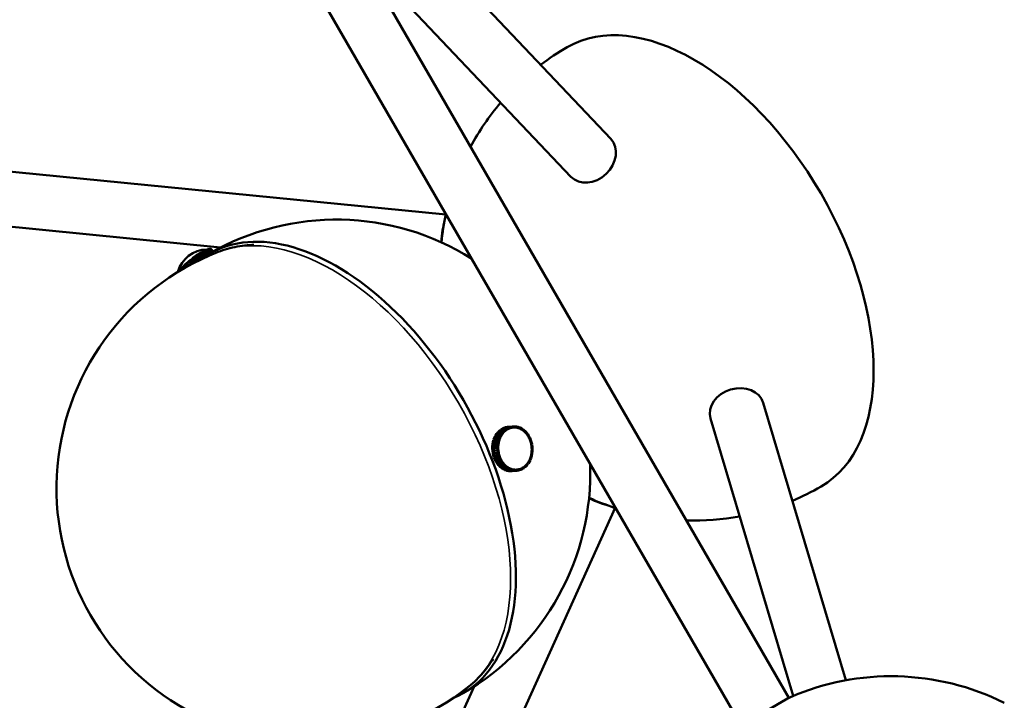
# Model space of a CAD drawing. Header units: millimetres. Extents: x 274 to 1648, y 34 to 1112.
# Tile 9 of 14: x 1380 to 1613, y 248 to 409. Entities that reach past the tile are written whole.
import ezdxf

# ---------------------------------------------------------------- set-up
doc = ezdxf.new("R2010")
doc.units = ezdxf.units.MM
doc.header["$LTSCALE"] = 4
doc.layers.add('Widoczne (ISO)', color=7, linetype='Continuous', lineweight=50)
doc.layers.add('Widoczne wąskie (ISO)', color=7, linetype='Continuous', lineweight=35)

msp = doc.modelspace()

# ---------------------------------------------------------------- linework, layer by layer
at = {"layer": 'Widoczne (ISO)'}
for p, q in [((1472.8, 430.79), (1519.88, 381.1)), ((1463.36, 421.85), (1510.44, 372.16)), ((1462.5, 421.25), (1561.99, 248.93)), ((1451.24, 414.75), (1550.73, 242.43)), ((1327.53, 378.4), (1480.85, 363.21)), ((1326.24, 365.46), (1427.61, 355.42)), ((1422.65, 354.07), (1422.27, 353.82)), ((1423.49, 353.03), (1422.65, 354.07)), ((1422.66, 354.05), (1422.69, 354.09)), ((1423.05, 354.31), (1422.69, 354.09)), ((1422.69, 354.09), (1423.52, 353.05)), ((1423.87, 353.29), (1423.05, 354.31)), ((1423.07, 354.3), (1423.09, 354.33)), ((1423.44, 354.53), (1423.09, 354.33)), ((1423.09, 354.33), (1423.91, 353.32)), ((1424.24, 353.53), (1423.44, 354.53)), ((1423.45, 354.52), (1423.47, 354.55)), ((1423.8, 354.72), (1423.47, 354.55)), ((1423.47, 354.55), (1424.27, 353.55)), ((1424.58, 353.75), (1423.8, 354.72)), ((1423.81, 354.71), (1423.83, 354.73)), ((1424.13, 354.87), (1423.83, 354.73)), ((1423.83, 354.73), (1424.61, 353.76)), ((1424.89, 353.93), (1424.13, 354.87)), ((1424.14, 354.86), (1424.16, 354.88)), ((1424.43, 354.99), (1424.16, 354.88)), ((1424.16, 354.88), (1424.91, 353.94)), ((1425.16, 354.09), (1424.43, 354.99)), ((1424.44, 354.98), (1424.46, 355)), ((1424.7, 355.07), (1424.46, 355)), ((1424.46, 355), (1425.18, 354.1)), ((1424.7, 355.06), (1424.72, 355.08)), ((1425.38, 354.22), (1424.7, 355.07)), ((1424.93, 355.12), (1424.72, 355.08)), ((1424.72, 355.08), (1425.4, 354.23)), ((1425.57, 354.32), (1424.93, 355.12)), ((1424.93, 355.11), (1424.95, 355.12)), ((1425.12, 355.13), (1424.95, 355.12)), ((1424.95, 355.12), (1425.58, 354.33)), ((1425.7, 354.4), (1425.12, 355.13)), ((1425.12, 355.12), (1425.13, 355.12)), ((1425.13, 355.12), (1425.71, 354.4)), ((1425.26, 355.1), (1425.13, 355.12)), ((1425.79, 354.44), (1425.26, 355.1)), ((1425.27, 355.09), (1425.79, 354.45)), ((1425.27, 355.09), (1425.27, 355.09)), ((1425.37, 355.03), (1425.27, 355.09)), ((1425.82, 354.46), (1425.37, 355.03)), ((1425.37, 355.02), (1425.83, 354.46)), ((1425.37, 355.02), (1425.37, 355.02)), ((1419.67, 351.81), (1419.32, 351.49)), ((1419.74, 351.82), (1419.67, 351.81)), ((1420.18, 351.19), (1419.67, 351.81)), ((1420.08, 352.17), (1419.71, 351.85)), ((1419.71, 351.85), (1420.22, 351.21)), ((1420.15, 352.16), (1420.08, 352.17)), ((1420.66, 351.45), (1420.08, 352.17)), ((1420.51, 352.52), (1420.12, 352.2)), ((1420.12, 352.2), (1420.71, 351.47)), ((1420.7, 351.47), (1420.15, 352.16)), ((1420.55, 352.49), (1420.51, 352.52)), ((1421.16, 351.71), (1420.51, 352.52)), ((1420.94, 352.86), (1420.55, 352.55)), ((1420.55, 352.55), (1421.2, 351.73)), ((1420.57, 352.5), (1420.55, 352.55)), ((1421.17, 351.72), (1420.55, 352.49)), ((1420.57, 352.5), (1421.19, 351.73)), ((1421.66, 351.97), (1420.94, 352.86)), ((1421.37, 353.19), (1420.98, 352.89)), ((1420.98, 352.89), (1421.7, 351.99)), ((1420.98, 352.83), (1420.98, 352.89)), ((1420.98, 352.83), (1421.67, 351.97)), ((1422.16, 352.22), (1421.37, 353.19)), ((1421.4, 353.16), (1421.41, 353.22)), ((1421.81, 353.5), (1421.41, 353.22)), ((1421.41, 353.22), (1422.2, 352.24)), ((1422.65, 352.46), (1421.81, 353.5)), ((1421.83, 353.48), (1421.85, 353.53)), ((1422.23, 353.8), (1421.85, 353.53)), ((1421.85, 353.53), (1422.69, 352.48)), ((1423.09, 352.74), (1422.23, 353.8)), ((1422.25, 353.78), (1422.27, 353.82)), ((1422.27, 353.82), (1423.12, 352.77)), ((1417.73, 349.8), (1417.72, 349.78)), ((1417.76, 349.81), (1417.73, 349.8)), ((1417.74, 349.79), (1417.73, 349.8)), ((1417.98, 350.1), (1417.75, 349.82)), ((1417.75, 349.82), (1417.77, 349.81)), ((1418.01, 350.12), (1417.98, 350.1)), ((1418.07, 349.99), (1417.98, 350.1)), ((1418.26, 350.42), (1418, 350.13)), ((1418, 350.13), (1418.1, 350.01)), ((1418.29, 350.44), (1418.26, 350.42)), ((1418.43, 350.2), (1418.26, 350.42)), ((1418.57, 350.76), (1418.28, 350.45)), ((1418.28, 350.45), (1418.47, 350.22)), ((1418.61, 350.77), (1418.57, 350.76)), ((1418.83, 350.43), (1418.57, 350.76)), ((1418.91, 351.1), (1418.6, 350.79)), ((1418.6, 350.79), (1418.87, 350.46)), ((1418.96, 351.12), (1418.91, 351.1)), ((1419.26, 350.68), (1418.91, 351.1)), ((1419.28, 351.46), (1418.95, 351.14)), ((1418.95, 351.14), (1419.3, 350.7)), ((1419.34, 351.47), (1419.28, 351.46)), ((1419.71, 350.93), (1419.28, 351.46)), ((1419.32, 351.49), (1419.75, 350.95)), ((1575.41, 253.07), (1555.91, 318.69)), ((1562.95, 249.37), (1543.45, 314.99)), ((1493.45, 312.06), (1493.15, 311.75)), ((1494.68, 312.16), (1493.45, 312.06)), ((1493.81, 312.35), (1493.48, 312.08)), ((1493.48, 312.08), (1494.71, 312.19)), ((1493.5, 312.06), (1493.48, 312.08)), ((1495.04, 312.46), (1493.81, 312.35)), ((1494.19, 312.59), (1493.84, 312.37)), ((1493.84, 312.37), (1495.07, 312.48)), ((1493.85, 312.35), (1493.84, 312.37)), ((1495.42, 312.7), (1494.19, 312.59)), ((1494.59, 312.78), (1494.23, 312.61)), ((1494.23, 312.61), (1495.45, 312.72)), ((1494.23, 312.6), (1494.23, 312.61)), ((1494.38, 311.86), (1494.68, 312.16)), ((1495.82, 312.89), (1494.59, 312.78)), ((1495.01, 312.92), (1494.63, 312.8)), ((1494.63, 312.8), (1495.86, 312.91)), ((1494.63, 312.79), (1494.63, 312.8)), ((1494.66, 311.81), (1494.81, 311.97)), ((1494.81, 311.97), (1494.68, 312.16)), ((1494.71, 312.19), (1495.04, 312.46)), ((1494.82, 311.98), (1494.71, 312.19)), ((1494.8, 311.98), (1494.82, 311.98)), ((1494.82, 311.98), (1494.98, 312.11)), ((1494.98, 312.11), (1495.15, 312.25)), ((1496.23, 313.03), (1495.01, 312.92)), ((1495.15, 312.25), (1495.04, 312.46)), ((1495.05, 312.93), (1496.27, 313.04)), ((1495.44, 313), (1495.05, 312.93)), ((1495.05, 312.92), (1495.05, 312.93)), ((1495.07, 312.48), (1495.42, 312.7)), ((1495.16, 312.26), (1495.07, 312.48)), ((1495.14, 312.26), (1495.16, 312.26)), ((1495.16, 312.26), (1495.34, 312.37)), ((1495.34, 312.37), (1495.51, 312.48)), ((1495.51, 312.48), (1495.42, 312.7)), ((1496.66, 313.11), (1495.44, 313)), ((1495.45, 312.72), (1495.82, 312.89)), ((1495.53, 312.49), (1495.45, 312.72)), ((1495.48, 313), (1496.7, 313.11)), ((1495.48, 313), (1495.48, 313)), ((1495.51, 312.49), (1495.53, 312.49)), ((1495.53, 312.49), (1495.71, 312.57)), ((1495.71, 312.57), (1495.89, 312.66)), ((1495.89, 312.66), (1495.82, 312.89)), ((1495.86, 312.91), (1496.23, 313.03)), ((1495.91, 312.66), (1495.86, 312.91)), ((1495.89, 312.66), (1495.91, 312.66)), ((1495.91, 312.66), (1496.1, 312.73)), ((1496.1, 312.73), (1496.29, 312.79)), ((1496.29, 312.79), (1496.23, 313.03)), ((1496.27, 313.04), (1496.66, 313.11)), ((1496.31, 312.79), (1496.27, 313.04)), ((1496.29, 312.79), (1496.31, 312.79)), ((1496.31, 312.79), (1496.5, 312.83)), ((1496.5, 312.83), (1496.7, 312.86)), ((1496.78, 312.86), (1496.64, 312.85)), ((1496.7, 312.86), (1496.66, 313.11)), ((1496.7, 313.11), (1497.09, 313.13)), ((1496.72, 312.86), (1496.7, 313.11)), ((1496.7, 312.86), (1496.72, 312.86)), ((1496.72, 312.86), (1496.91, 312.87)), ((1496.91, 312.87), (1497.11, 312.88)), ((1497.11, 312.88), (1497.05, 312.87)), ((1497.07, 312.87), (1497.13, 312.88)), ((1497.11, 312.88), (1497.09, 313.13)), ((1497.1, 313.13), (1497.13, 313.13)), ((1497.13, 312.88), (1497.13, 313.13)), ((1497.13, 313.13), (1497.53, 313.09)), ((1497.13, 312.88), (1497.33, 312.86)), ((1497.33, 312.86), (1497.52, 312.84)), ((1497.52, 312.84), (1497.5, 312.84)), ((1497.52, 312.84), (1497.53, 313.09)), ((1497.52, 312.84), (1497.54, 312.84)), ((1497.53, 313.08), (1497.57, 313.09)), ((1497.54, 312.84), (1497.57, 313.09)), ((1497.54, 312.84), (1497.74, 312.8)), ((1497.57, 313.09), (1497.96, 313)), ((1497.74, 312.8), (1497.94, 312.76)), ((1497.94, 312.76), (1497.92, 312.75)), ((1497.94, 312.76), (1497.96, 313)), ((1497.94, 312.75), (1497.95, 312.75)), ((1497.95, 312.75), (1498, 312.99)), ((1497.95, 312.75), (1498.15, 312.68)), ((1497.96, 312.99), (1498, 312.99)), ((1498, 312.99), (1498.38, 312.85)), ((1498.15, 312.68), (1498.34, 312.61)), ((1498.34, 312.61), (1498.33, 312.61)), ((1498.34, 312.61), (1498.38, 312.85)), ((1498.34, 312.6), (1498.36, 312.6)), ((1498.36, 312.6), (1498.42, 312.84)), ((1498.36, 312.6), (1498.54, 312.51)), ((1498.38, 312.83), (1498.42, 312.84)), ((1498.42, 312.84), (1498.8, 312.65)), ((1498.54, 312.51), (1498.73, 312.42)), ((1498.73, 312.42), (1498.72, 312.42)), ((1498.73, 312.42), (1498.8, 312.65)), ((1498.74, 312.41), (1498.75, 312.41)), ((1498.75, 312.41), (1498.83, 312.63)), ((1498.75, 312.41), (1498.92, 312.29)), ((1498.79, 312.62), (1498.83, 312.63)), ((1498.83, 312.63), (1499.19, 312.39)), ((1498.92, 312.29), (1499.1, 312.17)), ((1499.1, 312.17), (1499.09, 312.17)), ((1499.1, 312.17), (1499.19, 312.39)), ((1499.11, 312.16), (1499.12, 312.16)), ((1499.12, 312.16), (1499.22, 312.37)), ((1499.12, 312.16), (1499.29, 312.02)), ((1499.18, 312.36), (1499.22, 312.37)), ((1499.22, 312.37), (1499.56, 312.09)), ((1499.29, 312.02), (1499.46, 311.88)), ((1499.46, 311.88), (1499.56, 312.09)), ((1499.47, 311.87), (1499.59, 312.06)), ((1499.54, 312.05), (1499.59, 312.06)), ((1499.59, 312.06), (1499.91, 311.74)), ((1492.15, 309.97), (1492.02, 309.5)), ((1492.02, 309.5), (1493.24, 309.61)), ((1493.38, 310.07), (1492.15, 309.97)), ((1492.34, 310.45), (1492.17, 310.01)), ((1492.17, 310.01), (1493.39, 310.12)), ((1492.22, 309.97), (1492.17, 310.01)), ((1493.56, 310.56), (1492.34, 310.45)), ((1492.56, 310.91), (1492.36, 310.49)), ((1492.36, 310.49), (1493.58, 310.6)), ((1492.4, 310.46), (1492.36, 310.49)), ((1493.79, 311.02), (1492.56, 310.91)), ((1492.83, 311.33), (1492.58, 310.95)), ((1492.58, 310.95), (1493.81, 311.06)), ((1492.62, 310.91), (1492.58, 310.95)), ((1494.05, 311.44), (1492.83, 311.33)), ((1493.12, 311.72), (1492.85, 311.37)), ((1492.85, 311.37), (1494.08, 311.48)), ((1492.88, 311.34), (1492.85, 311.37)), ((1494.35, 311.82), (1493.12, 311.72)), ((1493.15, 311.75), (1494.38, 311.86)), ((1493.17, 311.72), (1493.15, 311.75)), ((1493.24, 309.61), (1493.38, 310.07)), ((1493.43, 309.52), (1493.24, 309.61)), ((1493.56, 309.98), (1493.38, 310.07)), ((1493.39, 310.12), (1493.56, 310.56)), ((1493.57, 310), (1493.39, 310.12)), ((1493.43, 309.52), (1493.5, 309.75)), ((1493.5, 309.75), (1493.56, 309.98)), ((1493.53, 310), (1493.57, 310)), ((1493.74, 310.44), (1493.56, 310.56)), ((1493.57, 310), (1493.65, 310.22)), ((1493.58, 310.6), (1493.79, 311.02)), ((1493.75, 310.46), (1493.58, 310.6)), ((1493.65, 310.22), (1493.74, 310.44)), ((1493.71, 310.46), (1493.75, 310.46)), ((1493.75, 310.46), (1493.85, 310.67)), ((1493.95, 310.88), (1493.79, 311.02)), ((1493.81, 311.06), (1494.05, 311.44)), ((1493.97, 310.9), (1493.81, 311.06)), ((1493.85, 310.67), (1493.95, 310.88)), ((1493.94, 310.9), (1493.97, 310.9)), ((1493.97, 310.9), (1494.09, 311.09)), ((1494.21, 311.28), (1494.05, 311.44)), ((1494.08, 311.48), (1494.35, 311.82)), ((1494.22, 311.3), (1494.08, 311.48)), ((1494.09, 311.09), (1494.21, 311.28)), ((1494.19, 311.3), (1494.22, 311.3)), ((1494.22, 311.3), (1494.36, 311.47)), ((1494.49, 311.65), (1494.35, 311.82)), ((1494.36, 311.47), (1494.49, 311.65)), ((1494.51, 311.66), (1494.38, 311.86)), ((1494.48, 311.66), (1494.51, 311.66)), ((1494.51, 311.66), (1494.66, 311.81)), ((1499.46, 311.88), (1499.45, 311.88)), ((1499.46, 311.87), (1499.47, 311.87)), ((1499.47, 311.87), (1499.63, 311.71)), ((1499.63, 311.71), (1499.79, 311.55)), ((1499.79, 311.55), (1499.78, 311.55)), ((1499.79, 311.55), (1499.91, 311.74)), ((1499.79, 311.53), (1499.8, 311.53)), ((1499.8, 311.53), (1499.94, 311.7)), ((1499.8, 311.53), (1499.94, 311.35)), ((1499.88, 311.7), (1499.94, 311.7)), ((1499.94, 311.7), (1500.22, 311.35)), ((1499.94, 311.35), (1500.09, 311.17)), ((1500.09, 311.17), (1500.08, 311.17)), ((1500.09, 311.17), (1500.22, 311.35)), ((1500.09, 311.15), (1500.1, 311.15)), ((1500.1, 311.15), (1500.25, 311.31)), ((1500.1, 311.15), (1500.23, 310.96)), ((1500.19, 311.3), (1500.25, 311.31)), ((1500.23, 310.96), (1500.36, 310.76)), ((1500.25, 311.31), (1500.51, 310.91)), ((1500.36, 310.76), (1500.35, 310.76)), ((1500.36, 310.76), (1500.51, 310.91)), ((1500.36, 310.74), (1500.37, 310.74)), ((1500.37, 310.74), (1500.53, 310.87)), ((1500.37, 310.74), (1500.48, 310.53)), ((1500.46, 310.87), (1500.53, 310.87)), ((1500.48, 310.53), (1500.59, 310.32)), ((1500.53, 310.87), (1500.75, 310.45)), ((1500.59, 310.32), (1500.75, 310.45)), ((1500.59, 310.32), (1500.59, 310.32)), ((1500.6, 310.3), (1500.78, 310.41)), ((1500.6, 310.3), (1500.7, 310.07)), ((1500.6, 310.3), (1500.6, 310.3)), ((1500.69, 310.4), (1500.78, 310.41)), ((1500.7, 310.07), (1500.79, 309.85)), ((1500.78, 310.41), (1500.96, 309.96)), ((1500.79, 309.85), (1500.78, 309.85)), ((1500.79, 309.85), (1500.96, 309.96)), ((1500.79, 309.83), (1500.8, 309.83)), ((1500.8, 309.83), (1500.98, 309.91)), ((1500.8, 309.83), (1500.87, 309.59)), ((1500.88, 309.9), (1500.98, 309.91)), ((1500.98, 309.91), (1501.13, 309.44)), ((1491.85, 308.38), (1491.84, 307.89)), ((1491.84, 307.89), (1493.07, 308)), ((1493.07, 307.95), (1491.84, 307.84)), ((1492.04, 307.87), (1491.84, 307.89)), ((1491.84, 307.84), (1491.87, 307.34)), ((1493.08, 308.49), (1491.85, 308.38)), ((1491.91, 308.93), (1491.86, 308.43)), ((1491.86, 308.43), (1493.08, 308.54)), ((1492.01, 308.4), (1491.86, 308.43)), ((1491.87, 307.34), (1493.1, 307.45)), ((1492.07, 307.35), (1491.87, 307.34)), ((1493.1, 307.4), (1491.88, 307.29)), ((1492.07, 307.32), (1491.88, 307.29)), ((1491.88, 307.29), (1491.95, 306.79)), ((1492.01, 309.46), (1491.91, 308.98)), ((1491.91, 308.98), (1493.14, 309.08)), ((1493.13, 309.04), (1491.91, 308.93)), ((1492.02, 308.94), (1491.91, 308.98)), ((1493.23, 309.56), (1492.01, 309.46)), ((1492.1, 309.46), (1492.02, 309.5)), ((1492.04, 307.87), (1493.26, 307.98)), ((1492.07, 307.35), (1493.29, 307.46)), ((1493.3, 307.43), (1492.07, 307.32)), ((1493.07, 308), (1493.08, 308.49)), ((1493.26, 307.98), (1493.07, 308)), ((1493.26, 307.95), (1493.07, 307.95)), ((1493.1, 307.45), (1493.07, 307.95)), ((1493.08, 308.54), (1493.13, 309.04)), ((1493.28, 308.5), (1493.08, 308.54)), ((1493.27, 308.48), (1493.08, 308.49)), ((1493.29, 307.46), (1493.1, 307.45)), ((1493.3, 307.43), (1493.1, 307.4)), ((1493.17, 306.9), (1493.1, 307.4)), ((1493.33, 308.99), (1493.13, 309.04)), ((1493.14, 309.08), (1493.23, 309.56)), ((1493.33, 309.02), (1493.14, 309.08)), ((1493.14, 308.49), (1493.28, 308.5)), ((1493.42, 309.5), (1493.23, 309.56)), ((1493.25, 309.01), (1493.33, 309.02)), ((1493.26, 307.98), (1493.27, 308.23)), ((1493.28, 307.71), (1493.26, 307.95)), ((1493.27, 308.23), (1493.27, 308.48)), ((1493.28, 308.5), (1493.3, 308.75)), ((1493.29, 307.46), (1493.28, 307.71)), ((1493.3, 308.75), (1493.33, 308.99)), ((1493.33, 307.18), (1493.3, 307.43)), ((1493.33, 309.02), (1493.38, 309.26)), ((1493.37, 309.51), (1493.43, 309.52)), ((1493.38, 309.26), (1493.42, 309.5)), ((1500.87, 309.59), (1500.95, 309.36)), ((1500.95, 309.36), (1500.94, 309.36)), ((1500.95, 309.36), (1501.13, 309.44)), ((1500.95, 309.33), (1500.96, 309.33)), ((1500.96, 309.33), (1501.14, 309.39)), ((1500.96, 309.33), (1501.01, 309.09)), ((1501, 309.38), (1501.14, 309.39)), ((1501.01, 309.09), (1501.07, 308.85)), ((1501.06, 308.84), (1501.27, 308.86)), ((1501.07, 308.85), (1501.06, 308.85)), ((1501.07, 308.85), (1501.26, 308.91)), ((1501.07, 308.83), (1501.27, 308.86)), ((1501.07, 308.83), (1501.11, 308.58)), ((1501.07, 308.83), (1501.07, 308.83)), ((1501.11, 308.58), (1501.14, 308.33)), ((1501.14, 309.39), (1501.26, 308.91)), ((1501.14, 308.33), (1501.34, 308.37)), ((1501.14, 308.33), (1501.14, 308.33)), ((1501.14, 308.31), (1501.15, 308.31)), ((1501.15, 308.31), (1501.34, 308.32)), ((1501.15, 308.31), (1501.16, 308.06)), ((1501.16, 308.06), (1501.18, 307.81)), ((1501.17, 307.29), (1501.16, 307.29)), ((1501.37, 307.82), (1501.17, 307.8)), ((1501.18, 307.81), (1501.17, 307.81)), ((1501.18, 307.78), (1501.17, 307.54)), ((1501.17, 307.78), (1501.18, 307.78)), ((1501.17, 307.54), (1501.17, 307.29)), ((1501.17, 307.29), (1501.36, 307.27)), ((1501.18, 307.81), (1501.37, 307.82)), ((1501.18, 307.78), (1501.37, 307.77)), ((1501.27, 308.86), (1501.34, 308.37)), ((1501.34, 308.32), (1501.37, 307.82)), ((1501.37, 307.77), (1501.36, 307.27)), ((1491.95, 306.79), (1493.17, 306.9)), ((1493.18, 306.85), (1491.96, 306.74)), ((1492.15, 306.8), (1491.96, 306.74)), ((1491.96, 306.74), (1492.07, 306.26)), ((1492.07, 306.26), (1493.3, 306.37)), ((1493.31, 306.32), (1492.08, 306.21)), ((1492.21, 306.27), (1492.08, 306.21)), ((1492.08, 306.21), (1492.24, 305.74)), ((1493.37, 306.91), (1492.15, 306.8)), ((1492.24, 305.74), (1493.46, 305.85)), ((1493.48, 305.81), (1492.25, 305.7)), ((1492.34, 305.75), (1492.25, 305.7)), ((1492.25, 305.7), (1492.44, 305.25)), ((1492.44, 305.25), (1493.67, 305.36)), ((1493.69, 305.31), (1492.46, 305.2)), ((1492.52, 305.26), (1492.46, 305.2)), ((1492.46, 305.2), (1492.69, 304.78)), ((1493.37, 306.94), (1493.17, 306.9)), ((1493.37, 306.91), (1493.18, 306.85)), ((1493.3, 306.37), (1493.18, 306.85)), ((1493.49, 306.43), (1493.3, 306.37)), ((1493.49, 306.41), (1493.31, 306.32)), ((1493.46, 305.85), (1493.31, 306.32)), ((1493.37, 306.94), (1493.33, 307.18)), ((1493.43, 306.67), (1493.37, 306.91)), ((1493.49, 306.41), (1493.38, 306.4)), ((1493.49, 306.43), (1493.43, 306.67)), ((1493.64, 305.94), (1493.46, 305.85)), ((1493.65, 305.92), (1493.48, 305.81)), ((1493.67, 305.36), (1493.48, 305.81)), ((1493.57, 306.17), (1493.49, 306.41)), ((1493.64, 305.94), (1493.57, 306.17)), ((1493.65, 305.92), (1493.58, 305.91)), ((1493.75, 305.69), (1493.65, 305.92)), ((1493.84, 305.47), (1493.67, 305.36)), ((1493.85, 305.45), (1493.69, 305.31)), ((1493.91, 304.89), (1493.69, 305.31)), ((1493.84, 305.47), (1493.75, 305.69)), ((1493.85, 305.45), (1493.8, 305.44)), ((1493.96, 305.23), (1493.85, 305.45)), ((1494.07, 305.02), (1493.91, 304.89)), ((1494.08, 305), (1493.93, 304.85)), ((1494.07, 305.02), (1493.96, 305.23)), ((1494.08, 305), (1494.04, 305)), ((1494.21, 304.81), (1494.08, 305)), ((1500.59, 305.09), (1500.49, 304.88)), ((1500.69, 305.3), (1500.59, 305.09)), ((1500.86, 305.16), (1500.65, 304.75)), ((1500.69, 305.3), (1500.69, 305.3)), ((1500.69, 305.3), (1500.86, 305.16)), ((1500.79, 305.54), (1500.7, 305.32)), ((1500.7, 305.32), (1500.7, 305.32)), ((1500.7, 305.32), (1500.88, 305.2)), ((1500.87, 305.76), (1500.79, 305.54)), ((1500.88, 305.2), (1500.82, 305.2)), ((1500.88, 305.78), (1500.87, 305.78)), ((1500.87, 305.76), (1500.87, 305.76)), ((1500.87, 305.76), (1501.05, 305.64)), ((1500.95, 306.01), (1500.88, 305.78)), ((1500.88, 305.78), (1501.07, 305.69)), ((1501.05, 305.64), (1500.88, 305.2)), ((1501.01, 306.25), (1500.95, 306.01)), ((1501.07, 305.69), (1500.99, 305.68)), ((1501.02, 306.27), (1501.01, 306.27)), ((1501.01, 306.24), (1501.01, 306.25)), ((1501.01, 306.25), (1501.2, 306.15)), ((1501.06, 306.51), (1501.02, 306.27)), ((1501.02, 306.27), (1501.21, 306.2)), ((1501.11, 306.75), (1501.06, 306.51)), ((1501.2, 306.15), (1501.07, 305.69)), ((1501.1, 306.75), (1501.11, 306.75)), ((1501.14, 307.02), (1501.11, 306.77)), ((1501.11, 306.77), (1501.11, 306.77)), ((1501.11, 306.77), (1501.31, 306.73)), ((1501.11, 306.75), (1501.3, 306.68)), ((1501.21, 306.2), (1501.12, 306.19)), ((1501.16, 307.26), (1501.14, 307.02)), ((1501.16, 307.26), (1501.16, 307.26)), ((1501.16, 307.26), (1501.36, 307.22)), ((1501.31, 306.73), (1501.19, 306.72)), ((1501.36, 307.27), (1501.2, 307.25)), ((1501.3, 306.68), (1501.21, 306.2)), ((1501.36, 307.22), (1501.31, 306.73)), ((1492.69, 304.78), (1493.91, 304.89)), ((1493.93, 304.85), (1492.71, 304.74)), ((1492.76, 304.79), (1492.71, 304.74)), ((1492.71, 304.74), (1492.97, 304.35)), ((1492.97, 304.35), (1494.19, 304.46)), ((1494.22, 304.42), (1492.99, 304.31)), ((1493.03, 304.35), (1492.99, 304.31)), ((1492.99, 304.31), (1493.28, 303.95)), ((1493.28, 303.95), (1494.5, 304.06)), ((1494.53, 304.02), (1493.31, 303.92)), ((1493.33, 303.95), (1493.31, 303.92)), ((1493.31, 303.92), (1493.62, 303.59)), ((1493.62, 303.59), (1494.85, 303.7)), ((1494.88, 303.67), (1493.66, 303.56)), ((1493.67, 303.6), (1493.66, 303.56)), ((1493.66, 303.56), (1493.99, 303.29)), ((1494.19, 304.46), (1493.93, 304.85)), ((1493.99, 303.29), (1495.22, 303.4)), ((1495.25, 303.37), (1494.03, 303.26)), ((1494.04, 303.29), (1494.03, 303.26)), ((1494.03, 303.26), (1494.38, 303.03)), ((1494.34, 304.61), (1494.19, 304.46)), ((1494.34, 304.61), (1494.21, 304.81)), ((1494.35, 304.59), (1494.22, 304.42)), ((1494.5, 304.06), (1494.22, 304.42)), ((1494.35, 304.59), (1494.32, 304.59)), ((1494.5, 304.41), (1494.35, 304.59)), ((1494.38, 303.03), (1495.61, 303.14)), ((1495.65, 303.11), (1494.42, 303)), ((1494.43, 303.03), (1494.42, 303)), ((1494.42, 303), (1494.79, 302.82)), ((1494.64, 304.23), (1494.5, 304.41)), ((1494.64, 304.23), (1494.5, 304.06)), ((1494.65, 304.22), (1494.53, 304.02)), ((1494.85, 303.7), (1494.53, 304.02)), ((1494.65, 304.22), (1494.63, 304.21)), ((1494.81, 304.06), (1494.65, 304.22)), ((1494.79, 302.82), (1496.02, 302.93)), ((1494.97, 303.9), (1494.81, 304.06)), ((1496.06, 302.91), (1494.83, 302.8)), ((1494.84, 302.82), (1494.83, 302.8)), ((1494.83, 302.8), (1495.22, 302.66)), ((1494.97, 303.9), (1494.85, 303.7)), ((1494.98, 303.88), (1494.88, 303.67)), ((1495.22, 303.4), (1494.88, 303.67)), ((1494.98, 303.88), (1494.96, 303.88)), ((1495.15, 303.74), (1494.98, 303.88)), ((1495.32, 303.6), (1495.15, 303.74)), ((1495.32, 303.6), (1495.22, 303.4)), ((1495.22, 302.66), (1496.44, 302.77)), ((1495.34, 303.59), (1495.25, 303.37)), ((1495.61, 303.14), (1495.25, 303.37)), ((1496.48, 302.76), (1495.25, 302.65)), ((1495.26, 302.67), (1495.25, 302.65)), ((1495.25, 302.65), (1495.65, 302.57)), ((1495.34, 303.59), (1495.31, 303.59)), ((1495.52, 303.47), (1495.34, 303.59)), ((1495.69, 303.36), (1495.52, 303.47)), ((1495.69, 303.36), (1495.61, 303.14)), ((1495.71, 303.35), (1495.65, 303.11)), ((1496.02, 302.93), (1495.65, 303.11)), ((1495.65, 302.57), (1496.87, 302.68)), ((1495.71, 303.35), (1495.69, 303.34)), ((1496.91, 302.67), (1495.69, 302.56)), ((1495.9, 303.25), (1495.71, 303.35)), ((1496.08, 303.16), (1495.9, 303.25)), ((1496.08, 303.16), (1496.02, 302.93)), ((1496.1, 303.15), (1496.06, 302.91)), ((1496.44, 302.77), (1496.06, 302.91)), ((1496.1, 303.15), (1496.08, 303.15)), ((1496.08, 302.53), (1497.31, 302.63)), ((1496.29, 303.08), (1496.1, 303.15)), ((1497.35, 302.63), (1496.12, 302.52)), ((1496.49, 303.01), (1496.29, 303.08)), ((1496.49, 303.01), (1496.44, 302.77)), ((1496.51, 303.01), (1496.48, 302.76)), ((1496.87, 302.68), (1496.48, 302.76)), ((1496.51, 303.01), (1496.49, 303.01)), ((1496.7, 302.96), (1496.51, 303.01)), ((1496.52, 302.54), (1497.74, 302.65)), ((1496.9, 302.92), (1496.7, 302.96)), ((1496.9, 302.92), (1496.87, 302.68)), ((1496.92, 302.92), (1496.9, 302.92)), ((1496.92, 302.92), (1496.91, 302.67)), ((1497.31, 302.63), (1496.91, 302.67)), ((1497.11, 302.9), (1496.92, 302.92)), ((1497.31, 302.88), (1497.11, 302.9)), ((1497.31, 302.88), (1497.31, 302.63)), ((1497.33, 302.88), (1497.31, 302.88)), ((1497.53, 302.89), (1497.33, 302.88)), ((1497.33, 302.88), (1497.35, 302.63)), ((1497.74, 302.65), (1497.35, 302.63)), ((1497.72, 302.9), (1497.53, 302.89)), ((1497.67, 302.9), (1497.6, 302.9)), ((1497.72, 302.9), (1497.74, 302.65)), ((1497.74, 302.9), (1497.72, 302.9)), ((1497.94, 302.94), (1497.74, 302.9)), ((1497.74, 302.9), (1497.78, 302.66)), ((1497.78, 302.66), (1497.74, 302.65)), ((1498.17, 302.73), (1497.78, 302.66)), ((1498.13, 302.97), (1497.94, 302.94)), ((1498.09, 302.97), (1498.13, 302.97)), ((1498.15, 302.98), (1498.11, 302.97)), ((1498.13, 302.97), (1498.17, 302.73)), ((1498.34, 303.04), (1498.15, 302.98)), ((1498.15, 302.98), (1498.21, 302.74)), ((1498.21, 302.74), (1498.17, 302.73)), ((1498.59, 302.86), (1498.21, 302.74)), ((1498.53, 303.1), (1498.34, 303.04)), ((1498.51, 303.1), (1498.53, 303.1)), ((1498.55, 303.11), (1498.53, 303.1)), ((1498.53, 303.1), (1498.59, 302.86)), ((1498.73, 303.19), (1498.55, 303.11)), ((1498.55, 303.11), (1498.62, 302.87)), ((1498.62, 302.87), (1498.58, 302.87)), ((1498.99, 303.04), (1498.62, 302.87)), ((1498.91, 303.28), (1498.73, 303.19)), ((1498.9, 303.28), (1498.91, 303.28)), ((1498.91, 303.28), (1498.99, 303.04)), ((1498.93, 303.29), (1498.92, 303.28)), ((1499.1, 303.4), (1498.93, 303.29)), ((1498.93, 303.29), (1499.02, 303.06)), ((1499.02, 303.06), (1498.98, 303.06)), ((1499.37, 303.28), (1499.02, 303.06)), ((1499.28, 303.5), (1499.1, 303.4)), ((1499.27, 303.5), (1499.28, 303.5)), ((1499.29, 303.52), (1499.28, 303.52)), ((1499.28, 303.5), (1499.37, 303.28)), ((1499.46, 303.65), (1499.29, 303.52)), ((1499.29, 303.52), (1499.41, 303.3)), ((1499.41, 303.3), (1499.36, 303.3)), ((1499.73, 303.57), (1499.41, 303.3)), ((1499.62, 303.78), (1499.46, 303.65)), ((1499.61, 303.78), (1499.62, 303.78)), ((1499.62, 303.78), (1499.73, 303.57)), ((1499.79, 303.95), (1499.63, 303.8)), ((1499.63, 303.8), (1499.63, 303.79)), ((1499.63, 303.8), (1499.76, 303.6)), ((1499.76, 303.6), (1499.72, 303.59)), ((1500.06, 303.91), (1499.76, 303.6)), ((1499.94, 304.1), (1499.79, 303.95)), ((1499.93, 304.1), (1499.94, 304.1)), ((1499.95, 304.12), (1499.94, 304.12)), ((1499.94, 304.1), (1500.06, 303.91)), ((1500.09, 304.29), (1499.95, 304.12)), ((1499.95, 304.12), (1500.09, 303.94)), ((1500.09, 303.94), (1500.05, 303.93)), ((1500.22, 304.47), (1500.09, 304.29)), ((1500.37, 304.29), (1500.09, 303.94)), ((1500.21, 304.46), (1500.22, 304.47)), ((1500.22, 304.47), (1500.37, 304.29)), ((1500.35, 304.67), (1500.23, 304.48)), ((1500.23, 304.48), (1500.23, 304.48)), ((1500.23, 304.48), (1500.39, 304.32)), ((1500.39, 304.32), (1500.34, 304.32)), ((1500.47, 304.87), (1500.35, 304.67)), ((1500.63, 304.71), (1500.39, 304.32)), ((1500.47, 304.86), (1500.47, 304.87)), ((1500.47, 304.87), (1500.63, 304.71)), ((1500.49, 304.88), (1500.48, 304.88)), ((1500.49, 304.88), (1500.65, 304.75)), ((1500.65, 304.75), (1500.6, 304.74)), ((1495.69, 302.57), (1495.69, 302.56)), ((1495.69, 302.56), (1496.08, 302.53)), ((1496.12, 302.52), (1496.52, 302.54)), ((1496.12, 302.53), (1496.12, 302.52)), ((1457.39, 153.46), (1520.9, 293.84)), ((1445.55, 158.82), (1487.54, 251.62)), ((1550.51, 242.3), (1562.21, 249.05))]:
    msp.add_line(p, q, dxfattribs=at)
for centre, radius, start, end in [((1539.57, 350.86), 60, 120, 127.2302), ((1539.57, 350.86), 60, 139.6687, 151.7244), ((1539.57, 350.86), 60, 167.9448, 174.4547), ((1455.01, 302.04), 60, 57.7715, 120), ((1448.82, 298.47), 60, 111.2634, 308.7366), ((1424.5, 347.72), 7.25, 90.8763, 164.576), ((1455.01, 302.04), 60, 300, 2.2285), ((1539.57, 350.86), 60, 292.7698, 300), ((1539.57, 350.86), 60, 245.5453, 252.0552), ((1539.57, 350.86), 60, 268.2756, 280.3313), ((1586.17, 194.04), 60, 63.5384, 113.5406)]:
    msp.add_arc(centre, radius, start, end, dxfattribs=at)
for centre, major_axis, ratio, start_param, end_param in [((1539.57, 350.86), (-30, 51.96), 0.57735, 3.141593, 6.283185), ((1515.16, 376.63), (4.72, 4.47), 0.804738, 3.141593, 6.283185), ((1480.64, 356.7), (-0.64, -6.47), 0.138071, 3.832455, 4.724351), ((1455.01, 302.04), (30, -51.96), 0.57735, 6.207625, 9.500339), ((1421.29, 351.72), (-3.9, -3.13), 0.211325, 4.834033, 4.835415), ((1421.29, 351.72), (-3.9, -3.13), 0.211325, 4.725754, 4.730563), ((1421.29, 351.72), (-3.9, -3.13), 0.211325, 4.620904, 4.623875), ((1549.68, 316.84), (-6.23, -1.85), 0.804738, 3.141593, 6.283185), ((1497.22, 307.88), (-0.44, 4.98), 0.788675, 0.488613, 0.593333), ((1497.22, 307.88), (-0.44, 4.98), 0.788675, 0.383893, 0.488613), ((1497.22, 307.88), (-0.44, 4.98), 0.788675, 0.279173, 0.383893), ((1497.22, 307.88), (-0.44, 4.98), 0.788675, 0.174454, 0.279173), ((1497.22, 307.88), (-0.44, 4.98), 0.788675, 0.069734, 0.174454), ((1497.22, 307.88), (-0.44, 4.98), 0.788675, 6.2482, 6.352919), ((1497.22, 307.88), (-0.44, 4.98), 0.788675, 6.14348, 6.2482), ((1497.22, 307.88), (-0.44, 4.98), 0.788675, 6.03876, 6.14348), ((1497.22, 307.88), (-0.44, 4.98), 0.788675, 5.93404, 6.03876), ((1497.22, 307.88), (-0.44, 4.98), 0.788675, 5.82932, 5.93404), ((1497.22, 307.88), (0.44, -4.98), 0.788675, 2.583008, 2.687728), ((1497.22, 307.88), (0.44, -4.98), 0.788675, 2.478288, 2.583008), ((1497.22, 307.88), (0.44, -4.98), 0.788675, 2.373569, 2.478288), ((1497.22, 307.88), (-0.44, 4.98), 0.788675, 1.116932, 1.221651), ((1497.22, 307.88), (-0.44, 4.98), 0.788675, 1.012212, 1.116932), ((1497.22, 307.88), (-0.44, 4.98), 0.788675, 0.907492, 1.012212), ((1497.22, 307.88), (-0.44, 4.98), 0.788675, 0.802772, 0.907492), ((1497.22, 307.88), (-0.44, 4.98), 0.788675, 0.698052, 0.802772), ((1497.22, 307.88), (-0.44, 4.98), 0.788675, 0.593333, 0.698052), ((1497.22, 307.88), (0.44, -4.98), 0.788675, 2.268849, 2.373569), ((1497.22, 307.88), (0.44, -4.98), 0.788675, 2.164129, 2.268849), ((1497.22, 307.88), (0.44, -4.98), 0.788675, 2.059409, 2.164129), ((1497.22, 307.88), (0.44, -4.98), 0.788675, 1.95469, 2.059409), ((1497.22, 307.88), (0.44, -4.98), 0.788675, 1.84997, 1.95469), ((1496, 307.77), (-0.44, 4.98), 0.788675, 1.480937, 1.48399), ((1496, 307.77), (-0.44, 4.98), 0.788675, 1.585788, 1.590597), ((1497.22, 307.88), (-0.44, 4.98), 0.788675, 1.326371, 1.431091), ((1497.22, 307.88), (-0.44, 4.98), 0.788675, 1.431091, 1.535811), ((1497.22, 307.88), (-0.44, 4.98), 0.788675, 1.535811, 1.64053), ((1497.22, 307.88), (-0.44, 4.98), 0.788675, 1.221651, 1.326371), ((1497.22, 307.88), (0.44, -4.98), 0.788675, 1.74525, 1.84997), ((1497.22, 307.88), (0.44, -4.98), 0.788675, 1.64053, 1.74525), ((1497.22, 307.88), (0.44, -4.98), 0.788675, 1.535811, 1.64053), ((1497.22, 307.88), (0.44, -4.98), 0.788675, 1.326371, 1.431091), ((1497.22, 307.88), (0.44, -4.98), 0.788675, 1.431091, 1.535811), ((1496, 307.77), (-0.44, 4.98), 0.788675, 1.694149, 1.695448), ((1497.22, 307.88), (-0.44, 4.98), 0.788675, 1.64053, 1.74525), ((1497.22, 307.88), (-0.44, 4.98), 0.788675, 1.74525, 1.84997), ((1497.22, 307.88), (-0.44, 4.98), 0.788675, 1.84997, 1.95469), ((1497.22, 307.88), (-0.44, 4.98), 0.788675, 1.95469, 2.059409), ((1497.22, 307.88), (-0.44, 4.98), 0.788675, 2.059409, 2.164129), ((1497.22, 307.88), (0.44, -4.98), 0.788675, 0.802772, 0.907492), ((1497.22, 307.88), (0.44, -4.98), 0.788675, 0.907492, 1.012212), ((1497.22, 307.88), (0.44, -4.98), 0.788675, 1.012212, 1.116932), ((1497.22, 307.88), (0.44, -4.98), 0.788675, 1.116932, 1.221651), ((1497.22, 307.88), (0.44, -4.98), 0.788675, 1.221651, 1.326371), ((1497.22, 307.88), (-0.44, 4.98), 0.788675, 2.164129, 2.268849), ((1497.22, 307.88), (-0.44, 4.98), 0.788675, 2.268849, 2.373569), ((1497.22, 307.88), (-0.44, 4.98), 0.788675, 2.373569, 2.478288), ((1497.22, 307.88), (-0.44, 4.98), 0.788675, 2.478288, 2.583008), ((1497.22, 307.88), (-0.44, 4.98), 0.788675, 2.583008, 2.687728), ((1497.22, 307.88), (0.44, -4.98), 0.788675, 5.82932, 5.93404), ((1497.22, 307.88), (0.44, -4.98), 0.788675, 5.93404, 6.03876), ((1497.22, 307.88), (0.44, -4.98), 0.788675, 6.03876, 6.14348), ((1497.22, 307.88), (0.44, -4.98), 0.788675, 6.14348, 6.2482), ((1497.22, 307.88), (0.44, -4.98), 0.788675, 6.2482, 6.352919), ((1497.22, 307.88), (0.44, -4.98), 0.788675, 0.069734, 0.174454), ((1497.22, 307.88), (0.44, -4.98), 0.788675, 0.174454, 0.279173), ((1497.22, 307.88), (0.44, -4.98), 0.788675, 0.279173, 0.383893), ((1497.22, 307.88), (0.44, -4.98), 0.788675, 0.383893, 0.488613), ((1497.22, 307.88), (0.44, -4.98), 0.788675, 0.488613, 0.593333), ((1497.22, 307.88), (0.44, -4.98), 0.788675, 0.593333, 0.698052), ((1497.22, 307.88), (0.44, -4.98), 0.788675, 0.698052, 0.802772), ((1515.16, 296.91), (5.92, -2.68), 0.138071, 4.700427, 5.592323)]:
    msp.add_ellipse(centre, major_axis=major_axis, ratio=ratio, start_param=start_param, end_param=end_param, dxfattribs=at)
for points, knots in [([(1427.06, 354.38), (1427.79, 354.67), (1428.52, 354.91), (1430.02, 355.33), (1430.78, 355.51), (1432.33, 355.79), (1433.11, 355.89), (1434.42, 356.01), (1434.96, 356.04), (1435.49, 356.06)], [5.062681, 5.062681, 5.062681, 5.062681, 5.1203555, 5.1203555, 5.1780299, 5.1780299, 5.2357044, 5.2357044, 5.2743587, 5.2743587, 5.2743587, 5.2743587]), ([(1492.03, 258.13), (1491.75, 257.67), (1491.46, 257.23), (1490.7, 256.15), (1490.21, 255.52), (1489.2, 254.33), (1488.67, 253.75), (1487.55, 252.67), (1486.97, 252.15), (1486.37, 251.67)], [1.5324254, 1.5324254, 1.5324254, 1.5324254, 1.5710797, 1.5710797, 1.6287542, 1.6287542, 1.6864286, 1.6864286, 1.7441031, 1.7441031, 1.7441031, 1.7441031])]:
    msp.add_open_spline(points, degree=3, knots=knots, dxfattribs=at)
at = {"layer": 'Widoczne wąskie (ISO)'}
msp.add_ellipse((1454.09, 301.51), major_axis=(-29.77, 51.56), ratio=0.57735, start_param=3.230085, end_param=6.194693, dxfattribs=at)

doc.saveas('drawing.dxf')
